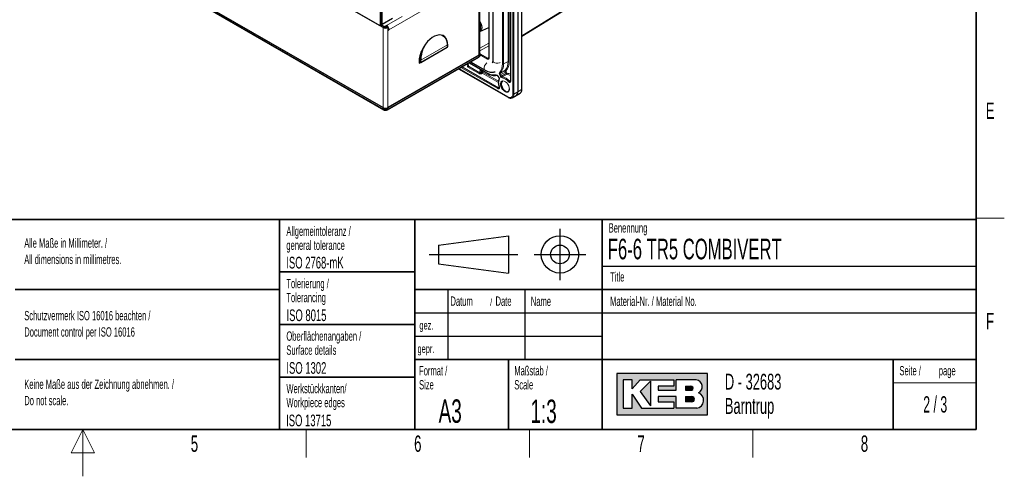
# Paper-space layout 'Blatt2' of a CAD drawing. Header units: millimetres. Extents: x 5 to 418, y 2 to 292.
# Tile 57 of 73: x 203 to 414, y 2 to 100. Entities that reach past the tile are written whole.
import ezdxf

# ---------------------------------------------------------------- set-up
doc = ezdxf.new("R2010")
doc.units = ezdxf.units.MM
doc.layers.add('SLD-0', color=7, linetype='Continuous')
doc.styles.add('SLDTEXTSTYLE0', font='TXT', dxfattribs={"width": 0.605})
doc.styles.add('SLDTEXTSTYLE2', font='TXT', dxfattribs={"width": 0.563})

psp = doc.layouts.new('Blatt2')

# ---------------------------------------------------------------- hatches: boundary and pattern name
at = {"linetype": 'Continuous'}
h = psp.add_hatch(color=7, dxfattribs=at)
h.paths.add_polyline_path([(331.1423676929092, 15.18257760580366), (350.5207896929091, 15.18257760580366), (350.5207896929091, 24.04128480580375), (331.1423676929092, 24.04128480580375)], flags=0)
edge = h.paths.add_edge_path(flags=0)
edge.add_arc((347.9991875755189, 18.26988521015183), 1.720915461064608, -81.72003226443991, 70.17096003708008, ccw=False)
edge.add_line((348.2470169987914, 16.56690822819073), (348.2293995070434, 16.56675060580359))
edge.add_line((348.2293995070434, 16.56675060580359), (343.8767592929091, 16.56675060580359))
edge.add_line((343.8767592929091, 16.56675060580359), (343.8767592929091, 19.05826200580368))
edge.add_line((343.8767592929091, 19.05826200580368), (340.0010748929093, 19.05826200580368))
edge.add_line((340.0010748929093, 19.05826200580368), (340.0010748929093, 17.95092360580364))
edge.add_line((340.0010748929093, 17.95092360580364), (343.3230900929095, 17.95092360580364))
edge.add_line((343.3230900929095, 17.95092360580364), (343.3230900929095, 16.56675060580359))
edge.add_line((343.3230900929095, 16.56675060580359), (336.4022250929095, 16.56675060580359))
edge.add_line((336.4022250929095, 16.56675060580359), (334.4643828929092, 19.61193120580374))
edge.add_line((334.4643828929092, 19.61193120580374), (334.4643828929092, 16.56675060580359))
edge.add_line((334.4643828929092, 16.56675060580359), (332.5265406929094, 16.56675060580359))
edge.add_line((332.5265406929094, 16.56675060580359), (332.5265406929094, 22.65711180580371))
edge.add_line((332.5265406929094, 22.65711180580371), (334.4643828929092, 22.65711180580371))
edge.add_line((334.4643828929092, 22.65711180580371), (334.4643828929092, 20.71926960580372))
edge.add_line((334.4643828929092, 20.71926960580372), (336.1253904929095, 22.65711180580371))
edge.add_line((336.1253904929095, 22.65711180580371), (343.3230900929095, 22.65711180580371))
edge.add_line((343.3230900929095, 22.65711180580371), (343.3230900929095, 21.27293880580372))
edge.add_line((343.3230900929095, 21.27293880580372), (340.0010748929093, 21.27293880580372))
edge.add_line((340.0010748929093, 21.27293880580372), (340.0010748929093, 20.44243500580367))
edge.add_line((340.0010748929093, 20.44243500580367), (343.8767592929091, 20.44243500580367))
edge.add_line((343.8767592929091, 20.44243500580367), (343.8767592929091, 22.65711180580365))
edge.add_line((343.8767592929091, 22.65711180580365), (348.1497422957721, 22.65711180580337))
edge.add_line((348.1497422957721, 22.65711180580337), (348.151741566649, 22.65711180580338))
edge.add_line((348.151741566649, 22.65711180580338), (348.1521661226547, 22.65713246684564))
edge.add_arc((347.9523797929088, 21.20834406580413), 1.462498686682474, -64.4589412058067, 82.1484933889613, ccw=False)
psp.add_hatch(color=7, dxfattribs=at).paths.add_polyline_path([(338.3400672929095, 17.12041980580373), (338.3400672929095, 22.38027720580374), (336.1253904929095, 20.16560040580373)], flags=0)
h = psp.add_hatch(color=7, dxfattribs=at)
edge = h.paths.add_edge_path(flags=0)
edge.add_line((345.8146014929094, 20.44243500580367), (346.974194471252, 20.44243500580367))
edge.add_arc((347.0534490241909, 20.85768690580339), 0.4227474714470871, 259.1945394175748, 460.8054605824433)
edge.add_line((346.9741944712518, 21.27293880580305), (345.8146014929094, 21.27293880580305))
edge.add_line((345.8146014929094, 21.27293880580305), (345.8146014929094, 20.44243500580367))
h = psp.add_hatch(color=7, dxfattribs=at)
edge = h.paths.add_edge_path(flags=0)
edge.add_line((345.8146014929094, 17.95092360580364), (347.1991847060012, 17.95092360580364))
edge.add_arc((347.1991847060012, 18.50459280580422), 0.5536692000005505, 270.0000000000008, 450.0000000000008)
edge.add_line((347.1991847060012, 19.05826200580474), (347.1703327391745, 19.05826200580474))
edge.add_line((347.1703327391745, 19.05826200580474), (345.8146014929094, 19.05826200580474))
edge.add_line((345.8146014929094, 19.05826200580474), (345.8146014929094, 17.95092360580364))

# ---------------------------------------------------------------- linework, layer by layer
at = {"color": 7, "linetype": 'Continuous', "lineweight": 18}
for p, q in [((310.8039922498, 84.7761860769), (310.8039922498, 223.5881240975)), ((308.9163353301, 83.8225122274), (308.9163353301, 222.6344502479)), ((309.1499628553, 222.6332732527), (309.1499628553, 83.8213352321)), ((280.9528946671, 208.4330605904), (280.9528946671, 98.744411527)), ((306.6936206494, 90.2770832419), (306.6936206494, 111.2531908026)), ((306.9272481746, 111.2520138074), (306.9272481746, 90.2759062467)), ((307.8906993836, 90.8130112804), (307.8906993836, 111.0274396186)), ((308.1243269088, 110.9917626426), (308.1243269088, 90.8118342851)), ((308.4573093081, 110.4527206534), (308.4573093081, 86.5733926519)), ((301.6711233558, 92.1668177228), (301.6711233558, 107.6219295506)), ((303.8532939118, 108.1096992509), (303.8532939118, 91.5183314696)), ((310.8507689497, 96.3091281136), (325.3445717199, 105.3087409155)), ((241.1663531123, 103.7461618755), (281.2357373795, 80.6145987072)), ((290.4541374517, 102.239950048), (282.4378189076, 97.6122278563)), ((285.2921736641, 100.4575076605), (281.9192739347, 98.5103740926)), ((281.4478694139, 98.2382380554), (281.1650267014, 98.074956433)), ((281.1650267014, 80.9275993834), (281.1650267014, 98.074956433)), ((282.2021166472, 97.4761598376), (282.2021166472, 80.9275993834)), ((301.8859117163, 93.6259779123), (303.8044783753, 94.7335718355)), ((289.2669594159, 91.0849518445), (294.9238136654, 94.3505842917)), ((294.9238678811, 94.3464254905), (289.2670136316, 91.0807930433)), ((289.2670136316, 90.6745828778), (294.9238678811, 93.9402153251)), ((294.9238678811, 93.9402153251), (294.9238678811, 94.3464254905)), ((294.9726834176, 94.3202608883), (295.0007493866, 94.3040587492)), ((303.8044783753, 94.1913232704), (301.8859117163, 93.0837293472)), ((282.1785464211, 80.6145987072), (301.7418340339, 91.9082442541)), ((288.8724906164, 90.766268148), (289.0313113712, 90.6745828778)), ((288.8908751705, 91.1639253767), (289.0312571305, 91.0828845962)), ((289.0313113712, 90.6745828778), (289.0313113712, 91.0807930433)), ((289.2743104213, 91.3115582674), (289.2669047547, 91.087059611)), ((289.2670136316, 91.0807930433), (289.2670136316, 90.6745828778)), ((299.600198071, 90.5591504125), (303.3917498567, 88.3703341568)), ((301.7418340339, 91.9082442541), (301.7418340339, 92.1804245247)), ((301.9355841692, 92.4784661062), (303.608665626, 91.5126167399)), ((303.5010858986, 91.3149400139), (301.9370961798, 92.2178120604)), ((303.608665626, 91.5126167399), (303.8044783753, 91.6690123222)), ((307.8906993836, 90.8130112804), (306.9272481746, 90.2759062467)), ((297.3771221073, 89.2757959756), (307.8700928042, 83.2183329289)), ((305.7173652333, 84.9911424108), (297.8362227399, 89.5408291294)), ((298.0698694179, 89.6757104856), (305.8331595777, 85.194058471)), ((299.3380984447, 90.0559576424), (299.0333233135, 90.2319005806)), ((299.2669699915, 90.3667819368), (299.3157601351, 90.3386159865)), ((299.2915881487, 89.8841542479), (299.3595162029, 89.9265077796)), ((301.7336775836, 88.2023114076), (299.3028005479, 89.6056268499)), ((299.4185948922, 89.8085429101), (301.849471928, 88.4052274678)), ((302.0929917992, 88.4322730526), (302.2657356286, 88.5310376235)), ((302.4966370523, 88.5023348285), (305.8364696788, 86.5742904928)), ((307.2443375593, 88.8696128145), (306.2839954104, 88.3418557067)), ((307.2670932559, 88.5327691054), (306.3084831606, 87.9793730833)), ((307.4281594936, 88.253794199), (307.2670932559, 88.5327691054)), ((307.4662082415, 88.6477313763), (307.6272744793, 88.36875647)), ((302.3808427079, 88.2994187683), (302.2080673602, 88.2005066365)), ((305.8254807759, 86.310871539), (302.3808427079, 88.2994187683)), ((305.7731510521, 87.6702537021), (305.9342172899, 87.3912787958)), ((306.2704344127, 87.585435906), (306.1093681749, 87.8644108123)), ((306.3084831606, 87.9793730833), (306.4695493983, 87.7003981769)), ((307.4281594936, 88.253794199), (306.4695493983, 87.7003981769)), ((307.6752944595, 88.0621623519), (306.7354950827, 87.4941802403)), ((308.4084937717, 86.8407809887), (308.1125382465, 86.6674570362)), ((306.0150515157, 85.3027287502), (305.8331595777, 85.194058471)), ((309.1499628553, 83.8213352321), (309.9914131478, 84.2904271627)), ((309.9914131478, 84.2904271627), (310.8039922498, 84.7761860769)), ((281.2357373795, 80.6145987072), (281.2357373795, 80.8867789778)), ((282.1785464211, 80.6145987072), (282.1785464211, 80.8867789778))]:
    psp.add_line(p, q, dxfattribs=at)
at = {"color": 7, "linetype": 'Continuous', "lineweight": 25}
for p, q in [((310.8507689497, 84.8430223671), (310.8507689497, 223.6549603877)), ((309.9914131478, 223.1023651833), (309.9914131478, 84.2904271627)), ((304.6309213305, 219.4957222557), (304.6309213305, 91.026634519)), ((280.5286305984, 207.970402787), (280.5286305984, 98.445061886)), ((280.7643328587, 208.1064708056), (280.7643328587, 98.5811299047)), ((281.1650267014, 98.074956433), (241.2370637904, 121.1248787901)), ((280.5286305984, 98.445061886), (261.2090671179, 109.5980084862)), ((308.4084937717, 110.5207546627), (308.4084937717, 86.6414266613)), ((301.8859117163, 92.4661673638), (301.8859117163, 107.7398762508)), ((303.8044783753, 108.1777332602), (303.8044783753, 91.5863654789)), ((281.2357373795, 80.8867789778), (241.1663531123, 104.0183421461)), ((241.2354022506, 103.59354694), (281.3047865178, 80.4619837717)), ((241.2370637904, 103.9775217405), (281.1650267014, 80.9275993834)), ((310.8507689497, 96.199324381), (325.2789839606, 105.1582118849)), ((283.1976807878, 100.0402989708), (280.9528946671, 98.744411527)), ((280.5286305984, 98.445061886), (280.7643328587, 98.5811299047)), ((280.7643328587, 98.6872625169), (281.495009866, 98.2654516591)), ((281.4478694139, 98.2382380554), (280.7643328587, 98.6328353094)), ((281.495009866, 98.2654516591), (281.9192739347, 98.5103740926)), ((281.495009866, 98.2156248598), (281.495009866, 98.2654516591)), ((281.9192739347, 98.2382380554), (281.9192739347, 98.5103740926)), ((281.9192739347, 98.2382380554), (282.2021166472, 98.074956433)), ((282.2021166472, 98.074956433), (282.2021166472, 97.4761598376)), ((282.2021166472, 97.7482958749), (282.4378189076, 97.6122278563)), ((282.2021166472, 97.4761598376), (282.4378189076, 97.6122278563)), ((301.8888045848, 97.2162562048), (303.8044783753, 98.0639468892)), ((289.2324890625, 90.59827541), (294.889343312, 93.8639078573)), ((294.9644397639, 93.9564813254), (295.0007493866, 93.9774424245)), ((294.9720729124, 93.9939970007), (295.0007493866, 93.9774424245)), ((294.9726834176, 94.0082493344), (294.9726834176, 94.4144594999)), ((295.0007493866, 93.9774424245), (295.0007493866, 94.3040587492)), ((282.1094972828, 80.4619837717), (301.6727848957, 91.7556293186)), ((301.7418340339, 92.1804245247), (282.1785464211, 80.8867789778)), ((301.6711233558, 92.1668177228), (282.2021166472, 80.9275993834)), ((288.8724906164, 90.7662902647), (288.8724906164, 90.4396739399)), ((288.8724906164, 90.7098912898), (289.0658359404, 90.59827541)), ((288.8724906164, 90.4396739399), (289.1147681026, 90.5795377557)), ((299.5513689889, 90.5309619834), (303.4262744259, 88.2940266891)), ((299.8987102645, 90.7314778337), (303.0096416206, 88.9355753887)), ((301.9370961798, 92.1803802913), (301.9370961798, 92.452560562)), ((297.3282930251, 89.2476075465), (307.9046173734, 83.1420254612)), ((305.7466646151, 87.6549543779), (305.9077308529, 87.3759794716)), ((308.7987222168, 83.0618501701), (309.6358168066, 83.5215237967)), ((309.6563911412, 83.5334011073), (310.4730739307, 84.0284328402)), ((310.4730739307, 84.0284328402), (310.4923794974, 84.0406913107))]:
    psp.add_line(p, q, dxfattribs=at)
at = {"color": 7, "linetype": 'Continuous', "lineweight": 18, "flags": 128}
for points in [[(301.8859117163, 99.4813123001), (301.9340723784, 99.4021591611), (302.1488214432, 98.9630957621), (302.2840618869, 98.5157135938), (302.3302302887, 98.0916489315), (302.2840618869, 97.7208891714), (302.1488214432, 97.4296522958), (301.9340723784, 97.2385328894), (301.8888045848, 97.2162562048)], [(294.9238136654, 94.3505842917), (294.9238068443, 94.3508477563), (294.9238000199, 94.3511112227), (294.9237931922, 94.3513746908), (294.9237863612, 94.3516381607), (294.9237795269, 94.3519016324), (294.9237726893, 94.3521651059), (294.9237658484, 94.3524285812), (294.9237590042, 94.3526920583)], [(289.0313113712, 91.0807930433), (289.0313046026, 91.0810544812), (289.0312978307, 91.0813159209), (289.0312910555, 91.0815773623), (289.031284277, 91.0818388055), (289.0312774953, 91.0821002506), (289.0312707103, 91.0823616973), (289.031263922, 91.0826231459), (289.0312571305, 91.0828845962)], [(289.2669047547, 91.087059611), (289.2669115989, 91.0867961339), (289.2669184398, 91.0865326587), (289.2669252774, 91.0862691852), (289.2669321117, 91.0860057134), (289.2669389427, 91.0857422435), (289.2669457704, 91.0854787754), (289.2669525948, 91.085215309), (289.2669594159, 91.0849518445)], [(303.0094020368, 88.9357138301), (302.8972285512, 89.0398387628), (302.8132367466, 89.257830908), (302.8132367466, 89.541412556), (302.8972285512, 89.8563795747), (303.0550815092, 90.1647422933), (303.2677562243, 90.4293076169), (303.3917498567, 90.53871034)], [(306.2102868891, 90.5561058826), (306.0535395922, 90.5034341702), (305.7180770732, 90.451543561), (305.3721022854, 90.4690174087), (305.0573448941, 90.5537481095), (304.8117692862, 90.6955158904), (304.6649955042, 90.8772214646), (304.6309213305, 91.026634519)], [(302.5444347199, 88.8031019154), (302.5263727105, 88.6650881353), (302.4966370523, 88.5023348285)], [(307.4662082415, 88.6477313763), (307.4479144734, 88.6371675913), (307.4258790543, 88.6244439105), (307.4009301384, 88.6100385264), (307.3740053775, 88.5944928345), (307.3461166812, 88.5783910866), (307.3183121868, 88.5623384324), (307.2916368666, 88.5469381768), (307.2670932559, 88.5327691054)], [(306.3084831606, 87.9793730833), (306.2839395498, 87.9652040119), (306.2572642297, 87.9498037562), (306.2294597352, 87.9337511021), (306.2015710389, 87.9176493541), (306.174646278, 87.9021036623), (306.1496973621, 87.8876982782), (306.127661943, 87.8749745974), (306.1093681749, 87.8644108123)], [(306.4695493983, 87.7003981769), (306.4450057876, 87.6862291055), (306.4183304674, 87.6708288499), (306.390525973, 87.6547761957), (306.3626372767, 87.6386744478), (306.3357125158, 87.6231287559), (306.3107635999, 87.6087233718), (306.2887281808, 87.595999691), (306.2704344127, 87.585435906)], [(306.6770115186, 86.6140323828), (306.815325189, 86.646924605), (307.0736648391, 86.6148707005), (307.3504126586, 86.4790566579), (307.620978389, 86.2515501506), (307.861321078, 85.9525661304), (308.0500852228, 85.6086706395), (308.1704983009, 85.2504203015), (308.2118610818, 84.9096472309)], [(307.6272744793, 88.36875647), (307.6089807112, 88.3581926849), (307.5869452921, 88.3454690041), (307.5619963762, 88.33106362), (307.5350716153, 88.3155179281), (307.507182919, 88.2994161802), (307.4793784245, 88.2833635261), (307.4527031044, 88.2679632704), (307.4281594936, 88.253794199)], [(308.4573093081, 86.5733926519), (308.4457609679, 86.4768681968), (308.4118747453, 86.4000194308), (308.3578771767, 86.3478957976), (308.2873162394, 86.3239221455), (308.2048282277, 86.3296736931), (308.1158331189, 86.3647725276), (308.0261784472, 86.4269124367), (307.9417550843, 86.5120104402)], [(308.1125382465, 86.6674570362), (308.1686615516, 86.6108852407), (308.2282625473, 86.5695756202), (308.2874250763, 86.5462424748), (308.3422617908, 86.5424189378), (308.3890813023, 86.5583023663)], [(306.0282561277, 85.4070119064), (306.0597443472, 85.2913451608), (306.0687361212, 85.1826244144), (306.0546406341, 85.087993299), (306.0183840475, 85.0136696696), (305.9623486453, 84.9645370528), (305.8902163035, 84.9438237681), (305.8067265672, 84.9528908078), (305.7173652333, 84.9911424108)], [(305.9893646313, 85.418393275), (305.9903517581, 85.4163956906), (305.9975641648, 85.4108140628), (306.0103592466, 85.4076464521), (306.0282561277, 85.4070119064)]]:
    psp.add_lwpolyline(points, dxfattribs=at)
at = {"color": 7, "linetype": 'Continuous', "lineweight": 25, "flags": 128}
for points in [[(295.0007493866, 94.3040587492), (294.9589586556, 94.8623256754), (294.8347264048, 95.3571139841), (294.631441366, 95.7749271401), (294.3546486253, 96.1043682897), (294.0118983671, 96.3364511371), (293.6125399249, 96.4648450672), (293.1674667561, 96.4860478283), (292.6888192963, 96.3994810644), (292.1896538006, 96.207506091), (291.6835862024, 95.9153594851), (291.1844207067, 95.5310102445), (290.7057732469, 95.0649424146), (290.260700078, 94.5298691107), (289.8613416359, 93.9403857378), (289.5185913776, 93.3125718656), (289.241798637, 92.6635526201), (289.0385135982, 92.0110315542), (288.9142813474, 91.3728077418), (288.8724906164, 90.7662902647)], [(307.9285926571, 84.3009338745), (307.861321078, 84.271453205), (307.620978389, 84.2499629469), (307.3504126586, 84.3348449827), (307.0736648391, 84.518557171), (306.815325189, 84.7847758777), (306.5983483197, 85.1098464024), (306.4420135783, 85.4648848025), (306.3602119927, 85.818344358), (306.3602119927, 86.1388186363), (306.4420135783, 86.3978320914), (306.5983483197, 86.5723702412), (306.6770115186, 86.6140323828)], [(306.7030283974, 86.5568905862), (306.6129008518, 86.4870728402), (306.4873544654, 86.2750171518), (306.4440941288, 85.9845845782), (306.4873544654, 85.6442046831), (306.6129008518, 85.2871962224), (306.8084439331, 84.9485056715), (307.05484259, 84.6612864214), (307.3279776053, 84.4536534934), (307.6011126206, 84.3459314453), (307.8475112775, 84.3486648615), (308.0430543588, 84.4615861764), (308.1686007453, 84.6736418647), (308.2118610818, 84.9640744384), (308.2118610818, 84.9640744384)], [(308.8188379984, 83.0734568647), (308.8090129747, 83.067646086), (308.7987222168, 83.0618501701)]]:
    psp.add_lwpolyline(points, dxfattribs=at)
at = {"color": 7, "linetype": 'Continuous', "lineweight": 18}
for centre, radius, start, end in [((300.5937124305, 98.2239396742), 1.516831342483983, 328.4196984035, 31.5803015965), ((294.8422008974, 93.9312008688), 0.0821629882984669, 305.0133328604, 6.298847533), ((294.8915797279, 94.4274593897), 0.0813981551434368, 293.2866669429, 354.4082680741), ((294.8943298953, 94.4232462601), 0.0784159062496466, 292.0856509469, 356.8129616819), ((294.7631331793, 94.3464098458), 0.1607347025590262, 0.0055767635, 1.4881978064), ((294.8892739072, 94.4227772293), 0.0838232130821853, 294.3746582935, 354.3052007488), ((294.8892739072, 94.0165670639), 0.0838232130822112, 294.3746582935, 354.3052007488), ((289.112978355, 90.6655684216), 0.0821629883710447, 173.701152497, 234.9866671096), ((289.1449113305, 91.3203147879), 0.2632306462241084, 244.4202749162, 297.6097536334), ((289.1449825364, 91.3181836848), 0.263202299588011, 244.4132264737, 297.6089165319), ((289.1491625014, 91.3082448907), 0.2561703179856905, 242.6096722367, 297.3903277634), ((289.1491625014, 90.9020347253), 0.2561703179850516, 242.6096722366, 297.3903277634), ((289.1877327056, 90.664488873), 0.0799209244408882, 304.0563508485, 7.2558295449), ((289.1062789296, 91.0807773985), 0.1607347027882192, 0.0055767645, 1.4881978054), ((301.583272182, 91.8880562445), 0.1598418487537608, 304.0563508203, 7.2558295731), ((301.6034581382, 92.2136512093), 0.3352928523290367, 294.3746582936, 354.3052007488), ((303.759744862, 91.3022844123), 0.258968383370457, 125.6892424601, 177.1988800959), ((303.8849538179, 91.5925779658), 0.0807148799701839, 184.4143244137, 246.9058165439), ((305.1442419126, 90.6472782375), 2.751453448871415, 319.7531274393, 3.4532859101), ((305.2836896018, 90.6404180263), 2.845804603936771, 319.7531274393, 3.4532859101), ((308.0063608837, 90.5837045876), 0.2568251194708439, 62.6564838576, 116.7662186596), ((299.3429708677, 89.9640639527), 0.095003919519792, 237.2585873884, 282.8133659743), ((299.1620809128, 89.8204258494), 0.256789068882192, 303.2297058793, 357.3476850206), ((303.7005307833, 90.624071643), 4.35890606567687, 182.777685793, 190.7832893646), ((298.8395513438, 89.0871507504), 3.086201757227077, 347.2346487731, 1.3668097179), ((302.3451864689, 88.4130399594), 0.2529269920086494, 175.6389002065, 237.171299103), ((299.0236061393, 89.0709966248), 3.135138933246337, 348.2448033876, 359.1765951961), ((302.5180288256, 88.5120075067), 0.253009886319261, 175.6864291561, 237.1653512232), ((299.3340850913, 89.1454814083), 2.995349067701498, 348.1627377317, 355.9059452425), ((302.3583102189, 88.3326578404), 0.2189168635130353, 50.8118329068, 115.0162669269), ((302.2401230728, 88.5142177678), 0.2567890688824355, 303.2297058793, 357.3476850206), ((304.0545537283, 90.1178306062), 2.643867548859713, 319.7531274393, 3.4532859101), ((304.1940014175, 90.110970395), 2.738218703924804, 319.7531274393, 3.4532859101), ((306.8115866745, 90.5052129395), 0.2568251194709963, 242.6564838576, 296.7662186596), ((307.5077978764, 88.7182205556), 0.3038600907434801, 150.1170233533, 217.6125398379), ((307.3102573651, 88.7115685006), 0.171240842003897, 31.7957229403, 112.6408695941), ((307.5762996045, 88.7325515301), 0.1389768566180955, 150.1170233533, 217.6125398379), ((301.5929579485, 88.4171104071), 0.2567890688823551, 303.2297058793, 357.3476850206), ((303.4711942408, 88.3603154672), 0.0800736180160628, 172.812401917, 235.8897775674), ((304.8487354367, 90.5756793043), 2.643171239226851, 236.5488149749, 280.2567965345), ((305.3184343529, 87.4829750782), 0.4917728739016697, 22.384696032, 89.8899136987), ((305.4576087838, 88.0270242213), 0.1477846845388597, 200.7161681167, 275.9759610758), ((325.4547254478, 53.5666178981), 39.37540280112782, 119.9897057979, 120.0342142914), ((307.7570460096, 86.1781884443), 1.892994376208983, 157.9223603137, 204.0406377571), ((325.615791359, 53.2876435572), 39.37540214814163, 119.9897057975, 120.0342142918), ((305.4779974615, 87.0733606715), 0.5560651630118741, 340.7132299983, 34.8708252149), ((306.0936175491, 86.9838475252), 0.1307773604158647, 155.8652592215, 226.0503804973), ((306.4990073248, 88.1646092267), 0.4918716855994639, 150.1170233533, 217.6125398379), ((306.2180756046, 88.4999000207), 0.1712408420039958, 211.7957229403, 292.6408695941), ((306.5675090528, 88.1789402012), 0.3269884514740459, 150.1170233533, 217.6125398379), ((306.7737840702, 87.821513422), 0.5559617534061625, 205.1271862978, 259.2918309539), ((306.8041682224, 87.8573387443), 0.3695945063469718, 205.1271862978, 259.2918309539), ((306.8489490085, 87.3413663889), 0.190325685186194, 126.5913826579, 200.3329395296), ((306.409829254, 85.4007042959), 1.892563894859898, 35.958286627, 82.0837760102), ((306.4531551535, 85.4636894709), 2.050026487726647, 35.958286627, 82.0837760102), ((307.7391102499, 88.3996341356), 0.343452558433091, 205.1271862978, 259.2918309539), ((307.7694944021, 88.4354594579), 0.1570853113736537, 205.1271862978, 259.291830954), ((307.5618405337, 88.2149762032), 0.1903256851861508, 306.5913826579, 20.3329395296), ((307.5701347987, 86.5536909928), 1.51213240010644, 56.3291098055, 86.0122063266), ((307.6507436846, 86.7559498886), 1.527787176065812, 60.2656841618, 86.639232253), ((308.3962560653, 86.184207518), 0.5603801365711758, 120.4173738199, 144.1994629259), ((308.488345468, 86.6471915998), 0.0800595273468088, 184.1293369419, 247.1908040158), ((305.9738792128, 84.9792594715), 0.256789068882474, 123.2297058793, 177.3476850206), ((305.9289307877, 85.319711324), 0.157989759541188, 232.6857525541, 296.5625266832), ((307.5750127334, 84.835741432), 0.6411223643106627, 303.470080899, 6.6195245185), ((309.9655681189, 84.697648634), 0.8420945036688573, 308.7259827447, 5.3514340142), ((310.768613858, 84.8507332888), 0.0825161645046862, 295.3879401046, 354.6380347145), ((307.9495371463, 83.2083142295), 0.0800735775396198, 172.8123911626, 235.8898851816), ((308.278513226, 83.7190472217), 0.6461594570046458, 230.7967147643, 9.2140369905), ((308.3211319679, 83.741059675), 0.8327093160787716, 306.70497785, 5.5320682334), ((309.0343013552, 84.0506419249), 0.2568251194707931, 242.6564838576, 296.7662186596), ((281.4026281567, 80.5981761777), 0.167696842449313, 174.3800245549, 234.297330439), ((281.7071419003, 81.5244060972), 1.02468127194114, 242.6096722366, 297.3903277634), ((282.0116572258, 80.5981758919), 0.1676952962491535, 305.7009471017, 5.6201255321)]:
    psp.add_arc(centre, radius, start, end, dxfattribs=at)
at = {"color": 7, "linetype": 'Continuous', "lineweight": 25}
for centre, radius, start, end in [((280.7316779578, 99.1564929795), 0.4677049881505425, 273.4942916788, 298.2281323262), ((281.6835716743, 99.075744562), 1.127149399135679, 242.6096722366, 297.3903277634), ((281.6835716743, 98.6931417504), 0.5123406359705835, 242.6096722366, 297.3903277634), ((281.3119937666, 97.5609965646), 1.126990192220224, 2.6054784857, 57.39452166), ((294.8060167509, 94.0082493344), 0.1666666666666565, 299.9973117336, 0), ((294.8060167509, 94.4144594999), 0.1666666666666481, 0, 1.4827058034), ((289.1491625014, 90.7426168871), 0.1666666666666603, 240.0026882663, 299.9973117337), ((301.5189098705, 92.5027653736), 0.3688221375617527, 294.3746582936, 354.3052007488), ((301.6428609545, 92.4490971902), 0.2863226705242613, 290.2226837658, 31.9110099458), ((309.1791338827, 84.199405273), 0.8173631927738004, 303.9678102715, 6.3937424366), ((281.6835716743, 81.9283875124), 1.127149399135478, 242.6096722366, 297.3903277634), ((281.7071419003, 81.7965863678), 1.024681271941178, 242.6096722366, 297.3903277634)]:
    psp.add_arc(centre, radius, start, end, dxfattribs=at)
at = {"color": 7, "linetype": 'Continuous', "lineweight": 18}
for centre, major_axis, ratio, start_param, end_param in [((303.4983900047, 91.7263262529), (-0.2518862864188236, 0.4363260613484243), 0.5730122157, 2.360072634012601, 3.923272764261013), ((303.6162411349, 91.7943602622), (-0.1477118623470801, 0.3051435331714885), 0.5666822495, 2.401334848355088, 3.279207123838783)]:
    psp.add_ellipse(centre, major_axis=major_axis, ratio=ratio, start_param=start_param, end_param=end_param, dxfattribs=at)
for points, knots in [([(294.9237590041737, 94.35269205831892), (294.916266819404, 94.47529741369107), (294.8865496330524, 94.9616023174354), (294.6119263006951, 95.70336519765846), (294.088172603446, 96.25607259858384), (293.6878549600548, 96.41145286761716), (293.5676483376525, 96.45811015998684)], [0, 0, 0, 0, 0.1214673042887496, 0.4817909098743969, 0.844393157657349, 1, 1, 1, 1]), ([(289.0312571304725, 91.08288459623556), (289.0310043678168, 91.09400522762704), (289.0285663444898, 91.20126932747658), (289.030959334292, 91.4111642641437), (289.0512737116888, 91.72278873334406), (289.0892522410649, 92.04791955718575), (289.145423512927, 92.37969943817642), (289.208421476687, 92.67793306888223), (289.259205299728, 92.86348539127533), (289.2797913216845, 92.93870194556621)], [0, 0, 0, 0, 0.0196804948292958, 0.18982830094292, 0.3612073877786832, 0.5364554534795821, 0.7130313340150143, 0.8836727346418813, 0.9999999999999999, 0.9999999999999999, 0.9999999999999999, 0.9999999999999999]), ([(299.2915881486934, 89.88415424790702), (299.2788796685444, 89.87533534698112), (299.2415198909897, 89.84940996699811), (299.2032278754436, 89.7956551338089), (299.1958568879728, 89.72683452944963), (299.2273734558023, 89.65873424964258), (299.2776619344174, 89.62332667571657), (299.3028005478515, 89.60562684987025)], [0, 0, 0, 0, 0.1116376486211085, 0.328186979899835, 0.5501799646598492, 0.7751403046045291, 1, 1, 1, 1]), ([(302.0929917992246, 88.4322730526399), (302.0782135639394, 88.42486898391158), (302.0484218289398, 88.40994297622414), (301.9917961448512, 88.39673058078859), (301.9338237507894, 88.39196788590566), (301.884612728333, 88.39555287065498), (301.8595909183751, 88.40244161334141), (301.8494719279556, 88.40522746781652)], [0, 0, 0, 0, 0.2035397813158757, 0.4103198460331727, 0.6243415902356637, 0.8480811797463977, 1, 1, 1, 1]), ([(301.7336775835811, 88.20231140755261), (301.7529624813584, 88.19255428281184), (301.8009652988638, 88.16826742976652), (301.8966889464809, 88.14604346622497), (302.0097268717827, 88.14224530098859), (302.120428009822, 88.15928944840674), (302.1788498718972, 88.18676551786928), (302.2080673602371, 88.20050663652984)], [0, 0, 0, 0, 0.1466723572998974, 0.3650880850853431, 0.5784188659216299, 0.7891621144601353, 1, 1, 1, 1])]:
    psp.add_open_spline(points, degree=3, knots=knots, dxfattribs=at)
at = {"color": 7, "linetype": 'Continuous', "lineweight": 25}
for points, knots in [([(294.3448609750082, 96.10586639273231), (294.3674296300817, 96.08143382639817), (294.4446635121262, 95.99782131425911), (294.5991235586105, 95.76800274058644), (294.7467635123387, 95.4671340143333), (294.842635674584, 95.1305003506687), (294.885897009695, 94.94684733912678), (294.8940890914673, 94.84311936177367), (294.8947673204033, 94.83453164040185)], [0, 0, 0, 0, 0.0764369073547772, 0.2615804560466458, 0.6185557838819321, 0.7996882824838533, 0.9834160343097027, 1, 1, 1, 1]), ([(294.9673378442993, 94.41913903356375), (294.968508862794, 94.44369811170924), (294.9744312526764, 94.5679048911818), (294.9511784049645, 94.6810478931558), (294.9325232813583, 94.77181942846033)], [0, 0, 0, 0, 0.1977273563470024, 1, 1, 1, 1]), ([(289.9868094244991, 94.11542600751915), (289.902456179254, 93.96063315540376), (289.7095172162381, 93.60657952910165), (289.5231240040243, 92.99444635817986), (289.3649767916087, 92.3396477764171), (289.2809360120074, 91.76681928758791), (289.2761601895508, 91.43866050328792), (289.2743104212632, 91.3115582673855)], [0, 0, 0, 0, 0.174438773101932, 0.3989892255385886, 0.6235308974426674, 0.8541862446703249, 1, 1, 1, 1]), ([(301.67278489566, 91.7556293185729), (301.7192946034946, 91.78713267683), (301.8165544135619, 91.85301162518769), (301.9064493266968, 92.00084927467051), (301.9481734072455, 92.12247589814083), (301.936533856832, 92.1800091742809), (301.9362487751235, 92.18141830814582)], [0, 0, 0, 0, 0.317700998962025, 0.6643675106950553, 0.9917795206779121, 0.9999999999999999, 0.9999999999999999, 0.9999999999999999, 0.9999999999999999]), ([(303.8044783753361, 91.58636547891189), (303.8032608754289, 91.56760204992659), (303.8005579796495, 91.52594652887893), (303.7863422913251, 91.50344517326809), (303.7862045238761, 91.50381155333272), (303.7861518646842, 91.50395159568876)], [0, 0, 0, 0, 0.3361441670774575, 0.7462527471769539, 1, 1, 1, 1]), ([(304.6309213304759, 91.02663451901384), (304.6296135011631, 90.97691306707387), (304.6258491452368, 90.83379864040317), (304.5882175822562, 90.65665343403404), (304.5356996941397, 90.54321787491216), (304.5131442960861, 90.52196247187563), (304.5121099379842, 90.5212778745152), (304.5120749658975, 90.52125472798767)], [0, 0, 0, 0, 0.1464643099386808, 0.4215716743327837, 0.6990309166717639, 0.9898241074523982, 1, 1, 1, 1]), ([(299.3115853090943, 90.39253781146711), (299.3170177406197, 90.28319252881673), (299.3260206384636, 90.10198004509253), (299.3607382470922, 89.91146119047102), (299.3745069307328, 89.83590316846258)], [0, 0, 0, 0, 0.6034092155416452, 0.9999999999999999, 0.9999999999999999, 0.9999999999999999, 0.9999999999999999]), ([(299.3630337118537, 89.89075665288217), (299.3638320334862, 89.88614650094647), (299.3659444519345, 89.87394769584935), (299.3625626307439, 89.86802509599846), (299.3604588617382, 89.86434075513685)], [0, 0, 0, 0, 0.3779183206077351, 1, 1, 1, 1]), ([(299.418594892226, 89.80854291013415), (299.4150719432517, 89.81157168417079), (299.4080052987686, 89.81764706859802), (299.3984737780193, 89.82739461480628), (299.3897864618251, 89.83760137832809), (299.3822602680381, 89.84808004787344), (299.3759181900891, 89.85870210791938), (299.3707877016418, 89.86945042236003), (299.3667836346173, 89.88026794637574), (299.3652033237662, 89.88752028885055), (299.3644316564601, 89.89106161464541)], [0, 0, 0, 0, 0.1248994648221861, 0.2505344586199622, 0.3785089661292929, 0.5073071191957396, 0.6300798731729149, 0.7536275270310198, 0.8796960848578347, 1, 1, 1, 1]), ([(303.0096416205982, 88.93557538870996), (303.1049049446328, 88.8838369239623), (303.3745669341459, 88.73738079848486), (303.811630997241, 88.58215458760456), (304.3081938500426, 88.50347216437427), (304.7505114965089, 88.51222288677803), (305.0175144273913, 88.5908602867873), (305.1387583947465, 88.62656892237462)], [0, 0, 0, 0, 0.139484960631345, 0.3948402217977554, 0.6149245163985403, 0.8251401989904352, 1, 1, 1, 1]), ([(303.4262744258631, 88.29402668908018), (303.5163639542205, 88.24462776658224), (303.7777020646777, 88.10132785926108), (304.2029275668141, 87.92945810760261), (304.5258569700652, 87.87194374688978), (304.6833618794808, 87.84389181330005)], [0, 0, 0, 0, 0.2122809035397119, 0.6157995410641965, 1, 1, 1, 1]), ([(304.6833618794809, 87.84389181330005), (304.6914093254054, 87.84212254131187), (304.8652804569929, 87.80389608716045), (305.134522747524, 87.81547923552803), (305.38036738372, 87.86250825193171), (305.4781166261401, 87.88120725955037)], [0, 0, 0, 0, 0.0284039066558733, 0.6136878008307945, 1, 1, 1, 1]), ([(305.4781166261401, 87.88120725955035), (305.4810962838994, 87.88188432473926), (305.4875749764, 87.88335647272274), (305.5339194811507, 87.87297959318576), (305.6038204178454, 87.82971530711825), (305.6814741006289, 87.75566469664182), (305.7246679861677, 87.68893612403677), (305.746664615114, 87.6549543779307)], [0, 0, 0, 0, 0.1677999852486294, 0.3648487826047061, 0.5703296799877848, 0.7811889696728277, 1, 1, 1, 1]), ([(305.9742575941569, 87.0372939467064), (305.9478450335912, 86.98224097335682), (305.8737045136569, 86.82770631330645), (305.8121561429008, 86.52408512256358), (305.8139241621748, 86.12451084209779), (305.8803084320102, 85.7465750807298), (305.959183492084, 85.50921812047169), (305.989370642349, 85.41837660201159)], [0, 0, 0, 0, 0.1306355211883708, 0.3666961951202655, 0.6069961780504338, 0.8495891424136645, 1, 1, 1, 1]), ([(305.9077308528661, 87.37597947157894), (305.9223204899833, 87.34820727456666), (305.9565673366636, 87.28301647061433), (305.9849583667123, 87.18267608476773), (305.9911969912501, 87.09370681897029), (305.980979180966, 87.05070693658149), (305.9755852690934, 87.03994333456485), (305.9742575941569, 87.03729394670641)], [0, 0, 0, 0, 0.1949304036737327, 0.4575680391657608, 0.6854760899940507, 0.9225820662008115, 1, 1, 1, 1]), ([(308.4084937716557, 86.64142666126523), (308.4072553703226, 86.62281010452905), (308.4045014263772, 86.58141080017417), (308.3897797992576, 86.55822738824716), (308.3897770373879, 86.55891869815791), (308.3897758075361, 86.55922653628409)], [0, 0, 0, 0, 0.3118950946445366, 0.6935890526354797, 1, 1, 1, 1]), ([(305.989370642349, 85.41837660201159), (305.9980346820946, 85.39072024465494), (306.0179577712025, 85.32712403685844), (306.0230226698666, 85.24228004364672), (306.0088917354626, 85.18700280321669), (306.001192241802, 85.17893385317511), (306.0000242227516, 85.17895501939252), (305.9997421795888, 85.17896013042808)], [0, 0, 0, 0, 0.1937321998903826, 0.4454900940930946, 0.6848725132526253, 0.9239057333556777, 1, 1, 1, 1]), ([(310.4908433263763, 84.05043370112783), (310.5074870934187, 84.0580486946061), (310.6040842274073, 84.10224461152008), (310.7230260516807, 84.27255099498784), (310.8326493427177, 84.52982958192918), (310.8447813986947, 84.73952907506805), (310.8507689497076, 84.84302236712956)], [0, 0, 0, 0, 0.0652084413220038, 0.3784569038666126, 0.6932489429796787, 0.9999999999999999, 0.9999999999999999, 0.9999999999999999, 0.9999999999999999]), ([(307.9046173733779, 83.1420254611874), (307.9593492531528, 83.11301615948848), (308.1183154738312, 83.02875998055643), (308.3704572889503, 82.968253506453), (308.6314763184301, 82.97676207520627), (308.7607862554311, 83.05303017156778), (308.8160125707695, 83.08560312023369)], [0, 0, 0, 0, 0.1717052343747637, 0.4987099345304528, 0.7859066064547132, 1, 1, 1, 1]), ([(281.3047865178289, 80.4619837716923), (281.35070402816, 80.43951980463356), (281.4675448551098, 80.38235841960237), (281.6911858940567, 80.35061831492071), (281.9268349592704, 80.37502721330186), (282.0554799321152, 80.43626876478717), (282.1094972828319, 80.4619837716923)], [0, 0, 0, 0, 0.1878045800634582, 0.4778839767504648, 0.7807662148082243, 1, 1, 1, 1])]:
    psp.add_open_spline(points, degree=3, knots=knots, dxfattribs=at)
at = {"layer": 'SLD-0', "lineweight": 35}
for p, q in [((408, 12), (408, 282.5)), ((135, 57), (408, 57)), ((259, 57), (259, 12)), ((288, 57), (288, 12)), ((328, 57.0000000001), (328, 12)), ((408, 57), (408, 12)), ((259, 45.75), (288, 45.75)), ((202.5, 42), (259, 42)), ((408, 42), (288, 42)), ((259, 34.5), (288, 34.5)), ((202.5, 27), (259, 27)), ((288, 27), (408, 27)), ((308, 27), (308, 12)), ((390.2572074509, 27), (390.2572074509, 12)), ((259, 23.25), (288, 23.25)), ((26, 12), (408, 12)), ((135, 12), (408, 12))]:
    psp.add_line(p, q, dxfattribs=at)
at = {"layer": 'SLD-0', "lineweight": 18}
for p, q in [((408, 57.25), (414, 57.25)), ((390.2572074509, 22), (408, 22)), ((217, 12), (214.5, 7)), ((217, 2), (217, 12)), ((219.5, 7), (217, 12)), ((264.75, 6), (264.75, 12)), ((312.5, 6), (312.5, 12)), ((360.25, 6), (360.25, 12)), ((214.5, 7), (219.5, 7))]:
    psp.add_line(p, q, dxfattribs=at)
at = {"layer": 'SLD-0'}
for p, q in [((319, 55), (319, 44)), ((293, 51.5), (308, 53.5)), ((308, 53.5), (308, 45.5)), ((293, 51.5), (293, 47.5)), ((291, 49.5), (310, 49.5)), ((313.5, 49.5), (324.5, 49.5)), ((293, 47.5), (308, 45.5)), ((328, 47.0000000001), (408, 47.0000000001)), ((295, 42), (295, 27)), ((311.5, 42), (311.5, 27)), ((288, 37), (408, 37)), ((288, 32), (328, 32)), ((348.1497422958, 22.6571118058), (348.1517415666, 22.6571118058)), ((348.1517415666, 22.6571118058), (348.1521661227, 22.6571324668)), ((348.229399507, 16.5667506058), (348.2470169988, 16.5669082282))]:
    psp.add_line(p, q, dxfattribs=at)
at = {"layer": 'SLD-0', "linetype": 'Continuous'}
for p, q in [((350.5207896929, 24.0412848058), (331.1423676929, 24.0412848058)), ((331.1423676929, 24.0412848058), (331.1423676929, 15.1825776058)), ((350.5207896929, 15.1825776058), (350.5207896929, 24.0412848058)), ((334.4643828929, 22.6571118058), (332.5265406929, 22.6571118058)), ((332.5265406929, 22.6571118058), (332.5265406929, 16.5667506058)), ((334.4643828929, 20.7192696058), (336.1253904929, 22.6571118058)), ((334.4643828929, 20.7192696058), (334.4643828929, 22.6571118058)), ((336.1253904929, 22.6571118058), (343.3230900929, 22.6571118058)), ((338.3400672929, 22.3802772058), (336.1253904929, 20.1656004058)), ((338.3400672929, 22.3802772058), (338.3400672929, 17.1204198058)), ((340.0010748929, 21.2729388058), (340.0010748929, 20.4424350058)), ((343.3230900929, 21.2729388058), (340.0010748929, 21.2729388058)), ((343.3230900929, 22.6571118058), (343.3230900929, 21.2729388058)), ((348.1497422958, 22.6571118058), (343.8767592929, 22.6571118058)), ((343.8767592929, 20.4424350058), (343.8767592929, 22.6571118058)), ((345.8146014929, 21.2729388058), (346.9741944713, 21.2729388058)), ((345.8146014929, 21.2729388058), (345.8146014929, 20.4424350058)), ((348.1497422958, 22.6571118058), (348.1517415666, 22.6571118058)), ((348.1517415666, 22.6571118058), (348.1521661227, 22.6571324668)), ((334.4643828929, 16.5667506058), (334.4643828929, 19.6119312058)), ((334.4643828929, 19.6119312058), (336.4022250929, 16.5667506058)), ((336.1253904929, 20.1656004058), (338.3400672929, 17.1204198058)), ((340.0010748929, 20.4424350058), (343.8767592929, 20.4424350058)), ((340.0010748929, 19.0582620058), (340.0010748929, 17.9509236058)), ((343.8767592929, 19.0582620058), (340.0010748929, 19.0582620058)), ((343.8767592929, 16.5667506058), (343.8767592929, 19.0582620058)), ((345.8146014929, 20.4424350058), (346.9741944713, 20.4424350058)), ((345.8146014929, 19.0582620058), (347.199184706, 19.0582620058)), ((345.8146014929, 19.0582620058), (345.8146014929, 17.9509236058)), ((347.1703327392, 19.0582620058), (347.199184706, 19.0582620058)), ((340.0010748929, 17.9509236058), (343.3230900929, 17.9509236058)), ((343.3230900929, 17.9509236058), (343.3230900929, 16.5667506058)), ((347.199184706, 17.9509236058), (345.8146014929, 17.9509236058)), ((331.1423676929, 15.1825776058), (350.5207896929, 15.1825776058)), ((332.5265406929, 16.5667506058), (334.4643828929, 16.5667506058)), ((336.4022250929, 16.5667506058), (343.3230900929, 16.5667506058)), ((348.229399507, 16.5667506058), (343.8767592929, 16.5667506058)), ((348.229399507, 16.5667506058), (348.2470169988, 16.5669082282))]:
    psp.add_line(p, q, dxfattribs=at)
at = {"layer": 'SLD-0'}
for radius in [3.999999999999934, 1.999999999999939]:
    psp.add_circle((319, 49.5), radius, dxfattribs=at)
at = {"layer": 'SLD-0', "linetype": 'Continuous'}
for centre, radius, start, end in [((347.0534490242, 20.8576869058), 0.4227474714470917, 259.1945394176, 100.8054605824), ((347.9523797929, 21.2083440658), 1.462498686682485, 295.5410587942, 82.1484933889), ((347.199184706, 18.5045928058), 0.5536692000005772, 270, 90), ((347.9991875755, 18.2698852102), 1.720915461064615, 278.2799677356, 70.1709600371)]:
    psp.add_arc(centre, radius, start, end, dxfattribs=at)

# ---------------------------------------------------------------- texts
at = {"layer": 'SLD-0'}
for s, insert, char_height, attachment_point, style in [('E', (410.9815679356, 82.0010772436), 3.5, 2, 'SLDTEXTSTYLE0'), ('Allgemeintoleranz /', (260.5043854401, 55.4784419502), 2, 1, 'SLDTEXTSTYLE0'), ('Benennung', (329.4092408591, 56.1865848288), 2, 1, 'SLDTEXTSTYLE0'), ('Alle Maße in Millimeter. /', (204.4639500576, 52.9388226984), 2, 1, 'SLDTEXTSTYLE0'), ('general tolerance', (260.5043854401, 52.4784419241), 2, 1, 'SLDTEXTSTYLE0'), ('F6-6 TR5 COMBIVERT', (329.222041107, 52.8643539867), 4.4, 1, 'SLDTEXTSTYLE0'), ('All dimensions in millimetres.', (204.4639500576, 49.4388225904), 2, 1, 'SLDTEXTSTYLE0'), ('ISO 2768-mK', (260.4940938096, 48.9932287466), 2.5, 1, 'SLDTEXTSTYLE0'), ('Tolerierung /', (260.5022836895, 44.2785453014), 2, 1, 'SLDTEXTSTYLE0'), ('Title', (329.7169273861, 45.7051426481), 2, 1, 'SLDTEXTSTYLE0'), ('Tolerancing', (260.5022836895, 41.2785452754), 2, 1, 'SLDTEXTSTYLE0'), ('Datum', (295.5861619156, 40.5042457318), 2, 1, 'SLDTEXTSTYLE0'), ('/', (304.0691478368, 40.0041563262), 1.5, 1, 'SLDTEXTSTYLE0'), ('Date', (305.2253980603, 40.5042457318), 2, 1, 'SLDTEXTSTYLE0'), ('Name', (312.770034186, 40.4793879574), 2, 1, 'SLDTEXTSTYLE0'), ('Material-Nr. / Material No.', (329.7169273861, 40.4793879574), 2, 1, 'SLDTEXTSTYLE0'), ('Schutzvermerk ISO 16016 beachten /', (204.4639500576, 37.4058096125), 2, 1, 'SLDTEXTSTYLE0'), ('ISO 8015', (260.5277662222, 37.732972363), 2.5, 1, 'SLDTEXTSTYLE0'), ('F', (410.9536166, 37.0010772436), 3.5, 2, 'SLDTEXTSTYLE0'), ('Document control per ISO 16016', (204.4639500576, 33.9058095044), 2, 1, 'SLDTEXTSTYLE0'), ('gez.', (288.9470592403, 35.2328921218), 1.8, 1, 'SLDTEXTSTYLE0'), ('Oberflächenangaben /', (260.5027641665, 33.0232290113), 2, 1, 'SLDTEXTSTYLE0'), ('Surface details', (260.5027641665, 30.0232289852), 2, 1, 'SLDTEXTSTYLE0'), ('gepr.', (288.5445949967, 30.2118970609), 1.8, 1, 'SLDTEXTSTYLE0'), ('ISO 1302', (260.5038336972, 26.4529504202), 2.5, 1, 'SLDTEXTSTYLE0'), ('Format /', (288.8790098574, 25.606905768), 2, 1, 'SLDTEXTSTYLE0'), ('Maßstab /', (309.2314641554, 25.6069055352), 2, 1, 'SLDTEXTSTYLE0'), ('Seite /', (391.5827404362, 25.611128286), 2, 1, 'SLDTEXTSTYLE0'), ('D - 32683', (354.2591907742, 23.9656567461), 3.4, 1, 'SLDTEXTSTYLE0'), ('page', (399.9962824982, 25.6114133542), 2, 1, 'SLDTEXTSTYLE0'), ('Keine Maße aus der Zeichnung abnehmen. /', (204.4639500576, 22.7290049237), 2, 1, 'SLDTEXTSTYLE0'), ('Werkstückkanten/', (260.5090753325, 21.7906368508), 2, 1, 'SLDTEXTSTYLE0'), ('Size', (288.8790098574, 22.6069057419), 2, 1, 'SLDTEXTSTYLE0'), ('Scale', (309.2314641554, 22.6069055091), 2, 1, 'SLDTEXTSTYLE0'), ('Do not scale.', (204.4639500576, 19.2290048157), 2, 1, 'SLDTEXTSTYLE0'), ('Workpiece edges', (260.5090753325, 18.7906368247), 2, 1, 'SLDTEXTSTYLE0'), ('2 / 3', (399.2286124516, 19.1523676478), 3.5, 2, 'SLDTEXTSTYLE2'), ('A3', (293.0566699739, 18.4626222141), 5, 1, 'SLDTEXTSTYLE0'), ('1:3', (312.6833009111, 18.426931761), 5, 1, 'SLDTEXTSTYLE0'), ('Barntrup', (354.2591907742, 18.765656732), 3.4, 1, 'SLDTEXTSTYLE0'), ('ISO 13715', (260.4472726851, 15.2160422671), 2.5, 1, 'SLDTEXTSTYLE0'), ('5', (240.8527123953, 10.7429955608), 3.5, 2, 'SLDTEXTSTYLE0'), ('6', (288.6027123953, 10.7429955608), 3.5, 2, 'SLDTEXTSTYLE0'), ('7', (336.3527123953, 10.7429955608), 3.5, 2, 'SLDTEXTSTYLE0'), ('8', (384.1027123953, 10.7429955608), 3.5, 2, 'SLDTEXTSTYLE0')]:
    psp.add_mtext(s, dxfattribs=dict(at, insert=insert, char_height=char_height, attachment_point=attachment_point, style=style))

doc.saveas('drawing.dxf')
